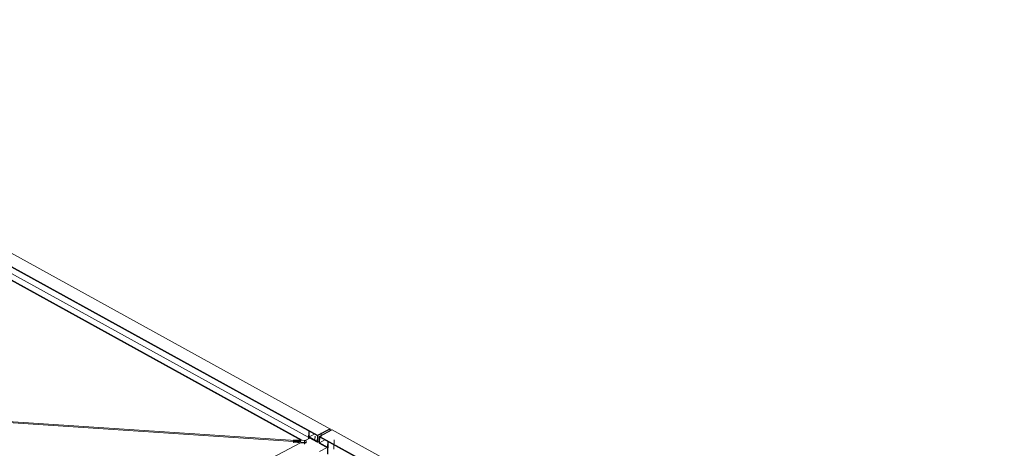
# Model space of a CAD drawing. Header units: millimetres. Extents: x -260 to 160, y -50 to 247.
# Tile 48 of 74: x -26 to 14, y 156 to 174. Entities that reach past the tile are written whole.
import ezdxf

# ---------------------------------------------------------------- set-up
doc = ezdxf.new("R2010")
doc.units = ezdxf.units.MM
doc.linetypes.add('XKITLINE00', pattern=[0])
doc.linetypes.add('XKITLINE02', pattern=[4, 2, -2])
doc.layers.add('Element', color=2, linetype='Continuous', lineweight=0)
doc.layers.add('Śruba', color=3, linetype='Continuous', lineweight=0)

msp = doc.modelspace()

# ---------------------------------------------------------------- hatches: boundary and pattern name
at = {"layer": 'Śruba'}
for points in [[(-14.804, 156.635), (-14.808, 156.636), (-14.813, 156.637), (-14.816, 156.639), (-14.819, 156.641), (-14.822, 156.644), (-14.823, 156.646), (-14.823, 156.649), (-14.823, 156.651), (-14.821, 156.654), (-14.819, 156.656), (-14.816, 156.658), (-14.812, 156.66), (-14.808, 156.661), (-14.803, 156.661), (-14.798, 156.661), (-14.793, 156.661), (-14.788, 156.66), (-14.784, 156.659), (-14.78, 156.657), (-14.777, 156.655), (-14.775, 156.653), (-14.774, 156.65), (-14.773, 156.647), (-14.774, 156.645), (-14.775, 156.642), (-14.778, 156.64), (-14.781, 156.638), (-14.785, 156.637), (-14.789, 156.635), (-14.794, 156.635), (-14.799, 156.635)], [(-14.374, 156.814), (-14.38, 156.815), (-14.386, 156.817), (-14.391, 156.819), (-14.395, 156.822), (-14.398, 156.825), (-14.399, 156.828), (-14.4, 156.831), (-14.399, 156.835), (-14.397, 156.838), (-14.394, 156.841), (-14.39, 156.843), (-14.385, 156.845), (-14.38, 156.847), (-14.374, 156.848), (-14.367, 156.848), (-14.361, 156.847), (-14.355, 156.846), (-14.349, 156.844), (-14.345, 156.842), (-14.341, 156.839), (-14.338, 156.836), (-14.336, 156.833), (-14.336, 156.83), (-14.336, 156.826), (-14.338, 156.823), (-14.341, 156.82), (-14.345, 156.818), (-14.35, 156.816), (-14.356, 156.814), (-14.362, 156.813), (-14.368, 156.813)]]:
    msp.add_hatch(color=256, dxfattribs=at).paths.add_polyline_path(points, flags=17)

# ---------------------------------------------------------------- linework, layer by layer
at = {"layer": 'Element', "linetype": 'XKITLINE00', "lineweight": 0}
for p, q in [((-44.108, 173.878), (-13.763, 157.165)), ((-44.612, 173.584), (-14.267, 156.872)), ((-44.611, 173.614), (-14.266, 156.902)), ((-28.836, 164.638), (-14.627, 156.812)), ((-28.851, 164.385), (-14.888, 156.694)), ((-28.846, 164.352), (-14.951, 156.699)), ((-27.8, 157.517), (-14.957, 156.665)), ((-27.788, 157.474), (-15.249, 156.642)), ((-14.628, 156.76), (-14.62, 157.066)), ((-14.606, 156.829), (-14.6, 157.055)), ((-14.266, 156.902), (-13.763, 157.165)), ((-14.266, 156.893), (-13.763, 157.156)), ((-13.743, 157.145), (-14.246, 156.882)), ((-14.195, 156.854), (-13.692, 157.117)), ((-13.672, 157.115), (-14.175, 156.852)), ((-13.763, 157.165), (-13.763, 157.156)), ((-13.763, 157.156), (-13.743, 157.145)), ((-13.745, 157.09), (-13.743, 157.145)), ((-13.692, 157.117), (-13.68, 157.11)), ((-13.672, 157.115), (16.673, 140.402)), ((-26.655, 150.468), (-14.957, 156.588)), ((-15.25, 156.638), (-15.245, 156.666)), ((-15.25, 156.607), (-15.25, 156.638)), ((-14.769, 156.606), (-15.25, 156.638)), ((-14.77, 156.576), (-15.25, 156.607)), ((-15.245, 156.666), (-14.96, 156.647)), ((-15.241, 156.689), (-15.236, 156.718)), ((-15.241, 156.683), (-15.241, 156.689)), ((-14.956, 156.67), (-15.241, 156.689)), ((-15.236, 156.718), (-14.756, 156.686)), ((-14.96, 156.647), (-14.956, 156.67)), ((-14.959, 156.654), (-14.958, 156.661)), ((-14.958, 156.661), (-14.958, 156.663)), ((-14.77, 156.576), (-14.769, 156.606)), ((-14.77, 156.576), (-14.731, 156.592)), ((-14.731, 156.622), (-14.769, 156.606)), ((-14.768, 156.686), (-14.583, 156.784)), ((-14.756, 156.686), (-14.724, 156.664)), ((-14.724, 156.664), (-14.731, 156.622)), ((-14.731, 156.592), (-14.725, 156.634)), ((-14.731, 156.592), (-14.731, 156.622)), ((-14.725, 156.634), (-14.724, 156.664)), ((-14.607, 156.828), (-14.608, 156.797)), ((-14.608, 156.797), (-14.273, 156.613)), ((-14.607, 156.828), (-14.391, 156.941)), ((-14.273, 156.643), (-14.607, 156.828)), ((-14.607, 156.771), (-14.606, 156.797)), ((-14.273, 156.622), (-14.266, 156.893)), ((-14.273, 156.613), (-14.273, 156.643)), ((-14.253, 156.611), (-14.273, 156.622)), ((-14.273, 156.613), (-14.265, 156.617)), ((-14.267, 156.872), (-14.266, 156.902)), ((-14.246, 156.882), (-14.266, 156.893)), ((-14.253, 156.611), (-14.246, 156.882)), ((-14.201, 156.638), (-14.253, 156.611)), ((-14.202, 156.583), (-14.195, 156.854)), ((-14.182, 156.572), (-14.202, 156.583)), ((-14.195, 156.854), (-14.175, 156.843)), ((-14.182, 156.572), (-14.175, 156.843)), ((-14.181, 156.593), (-14.182, 156.563)), ((-14.182, 156.572), (-14.182, 156.572)), ((-14.181, 156.593), (-13.965, 156.706)), ((-13.846, 156.409), (-14.181, 156.593)), ((-14.175, 156.852), (16.171, 140.139)), ((-14.175, 156.852), (-14.175, 156.822)), ((-14.175, 156.822), (16.17, 140.109)), ((-13.855, 156.415), (-13.849, 156.642)), ((-13.829, 156.631), (-13.842, 156.122)), ((-14.186, 156.229), (-13.873, 156.392)), ((-14.182, 156.563), (-13.847, 156.378)), ((-13.862, 156.133), (-13.856, 156.383)), ((-13.847, 156.378), (-13.846, 156.409)), ((-13.847, 156.378), (-13.845, 156.379)), ((-13.846, 156.409), (-13.845, 156.41)), ((-13.599, 156.324), (-13.594, 156.501))]:
    msp.add_line(p, q, dxfattribs=at)
at = {"layer": 'Śruba', "linetype": 'XKITLINE02', "lineweight": 0}
for p, q in [((-14.119, 156.848), (-14.115, 156.998)), ((-13.838, 156.423), (-13.834, 156.573)), ((-13.587, 156.554), (-13.583, 156.705))]:
    msp.add_line(p, q, dxfattribs=at)
at = {"layer": 'Śruba', "linetype": 'XKITLINE00', "lineweight": 0}
for p, q in [((-14.798, 156.677), (-14.801, 156.541)), ((-14.371, 156.716), (-14.367, 156.867))]:
    msp.add_line(p, q, dxfattribs=at)

doc.saveas('drawing.dxf')
